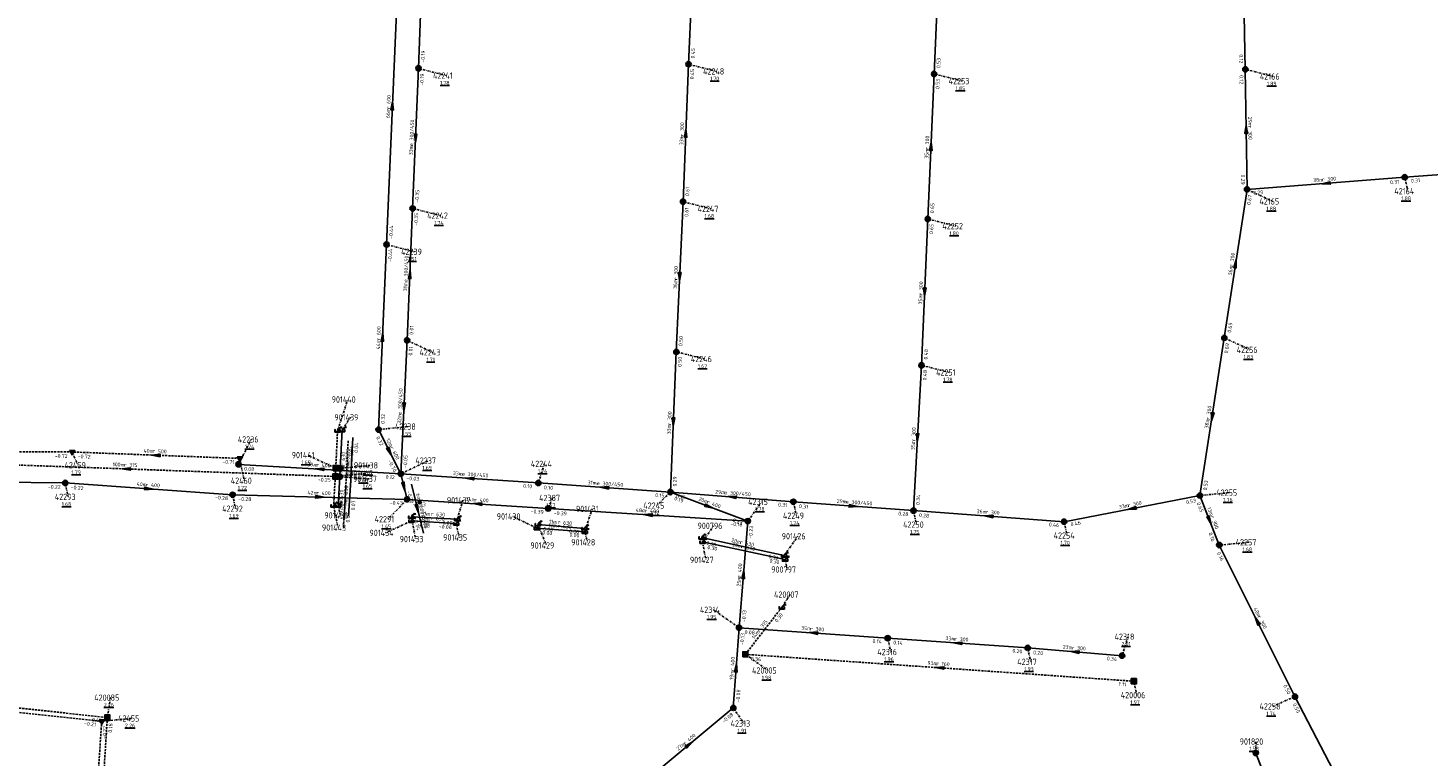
# Model space of a CAD drawing. Extents: x 188323 to 208361, y 565368 to 574910.
# Tile 120 of 256: x 202891 to 203224, y 568128 to 568301. Entities that reach past the tile are written whole.
import ezdxf

# ---------------------------------------------------------------- set-up
doc = ezdxf.new("R2010")
doc.units = 0
doc.linetypes.add('DASHDOT', pattern=[1, 0.5, -0.25, 0, -0.25])
doc.linetypes.add('DASHED', pattern=[0.75, 0.5, -0.25])
doc.layers.get('0').update_dxf_attribs({"linetype": 'CONTINUOUS'})
for name, color, linetype in [('RIO-AFM', 7, 'CONTINUOUS'), ('RIO-BOK', 7, 'CONTINUOUS'), ('RIO-DET', 7, 'CONTINUOUS'), ('RIO-KNP', 7, 'CONTINUOUS'), ('RIO-KNR', 7, 'CONTINUOUS'), ('RIO-LAG', 7, 'CONTINUOUS'), ('RIO-LAG_0B', 7, 'CONTINUOUS'), ('RIO-LAG_1B', 7, 'DASHED'), ('RIO-LAG_2B', 7, 'DASHED'), ('RIO-LEN', 7, 'CONTINUOUS'), ('RIO-MVD', 1, 'CONTINUOUS'), ('RIO-VRB', 6, 'DASHDOT'), ('RIO-VRH', 7, 'CONTINUOUS')]:
    doc.layers.add(name, color=color, linetype=linetype)
doc.styles.add('RIO-TXT', font='isocp.shx')

# ---------------------------------------------------------------- blocks, each defined once
blk = doc.blocks.new('L_VHR')
blk.add_lwpolyline([(-0.5, 0), (0.5, 0), (-0.5, 0.15), (-0.5, -0.15), (0.5, 0)])
blk = doc.blocks.new('K_IPR')
blk.add_lwpolyline([(-0.5, -0.5), (0.5, -0.5), (0.5, 0.5), (-0.5, 0.5)], close=True)
blk.add_solid([(-0.5, 0.5), (0.5, 0.5), (-0.5, -0.5), (0.5, -0.5)])
at = {"style": 'RIO-TXT', "flags": 1}
blk.add_attdef('KNOOPNAAM', (2, 2), '', height=1, dxfattribs=at)
blk = doc.blocks.new('K_UTB')
blk.add_lwpolyline([(0.5, 0.15), (0.5, -0.3), (-0.5, -0.3), (-0.5, 0.15), (-0.45, 0.15), (-0.45, -0.25), (0, -0.25), (0.45, -0.25), (0.45, 0.15)], close=True)
blk.add_lwpolyline([(0.85, 0.6), (0.55, 0.65), (0.614828, 0.459583), (0.850842, 0.598937)])
blk.add_arc((0.85, -0.25), 0.85, 90, 180)
at = {"style": 'RIO-TXT', "flags": 1}
blk.add_attdef('KNOOPNAAM', (2, 2), '', height=1, dxfattribs=at)
blk = doc.blocks.new('K_IPG')
blk.add_circle((0, 0), 0.5)
for points in [[(0, 0), (-0.5, 0), (-0.433013, 0.25)], [(0, 0), (-0.433013, -0.25), (-0.5, 0)], [(0, 0), (-0.433013, 0.25), (-0.25, 0.433013)], [(0, 0), (-0.25, -0.433013), (-0.433013, -0.25)], [(0, 0), (-0.25, 0.433013), (0, 0.5)], [(0, 0), (0, -0.5), (-0.25, -0.433013)], [(0, 0), (0, 0.5), (0.25, 0.433013)], [(0, 0), (0.25, 0.433013), (0.433013, 0.25)], [(0, 0), (0.433013, 0.25), (0.5, 0)], [(0, 0), (0.5, 0), (0.433013, -0.25)], [(0, 0), (0.433013, -0.25), (0.25, -0.433013)], [(0, 0), (0.25, -0.433013), (0, -0.5)]]:
    blk.add_solid(points)
at = {"style": 'RIO-TXT', "flags": 1}
blk.add_attdef('KNOOPNAAM', (2, 2), '', height=1, dxfattribs=at)
blk = doc.blocks.new('K_IPD')
blk.add_lwpolyline([(-0.496027, 0.307994), (0.503973, 0.307994), (0.003973, -0.558031)], close=True)
blk.add_solid([(-0.496027, 0.307994), (0.503973, 0.307994), (0.003973, -0.558031)])
at = {"style": 'RIO-TXT', "flags": 1}
blk.add_attdef('KNOOPNAAM', (2, 2), '', height=1, dxfattribs=at)
blk = doc.blocks.new('L_VKT')
blk.add_line((0.3, 0.95), (-0.3, -0.05))
blk.add_lwpolyline([(0.3, 0.15), (0.3, 0.75), (-0.3, 0.75), (-0.3, 0.15)], close=True)
blk = doc.blocks.new('731_04______42237_____42291_')
at = {"layer": 'RIO-LAG_0B'}
blk.add_line((0, 0), (2.868, -11.633), dxfattribs=at)
at = {"layer": 'RIO-AFM', "xscale": 0.9, "yscale": 0.9, "zscale": 0.9, "rotation": 283.8227}
blk.add_blockref('L_VKT', (1.5964, -4.3859), dxfattribs=at)
at = {"layer": 'RIO-VRH', "xscale": 2, "yscale": 2, "zscale": 2, "rotation": 283.8227}
blk.add_blockref('L_VHR', (1.434, -5.8165), dxfattribs=at)
at = {"layer": 'RIO-AFM', "style": 'RIO-TXT'}
blk.add_text('600/6000', height=0.9, rotation=283.8227, dxfattribs=at).set_placement((1.7903, -5.1724))
at = {"layer": 'RIO-BOK', "style": 'RIO-TXT'}
for s, p in [('-0.70', (-1.0242, -1.6942)), ('-0.74', (0.5274, -7.9868))]:
    blk.add_text(s, height=0.9, rotation=283.8227, dxfattribs=at).set_placement(p)
at = {"layer": 'RIO-LEN', "style": 'RIO-TXT'}
blk.add_text('6m', height=0.9, rotation=283.8227, dxfattribs=at).set_placement((1.0793, -2.2887))
blk = doc.blocks.new('1383_90______901436____901437_')
at = {"layer": 'RIO-LAG'}
blk.add_line((0, 0), (0.57, 9.804), dxfattribs=at)
at = {"layer": 'RIO-AFM', "style": 'RIO-TXT'}
blk.add_text('r 630', height=0.9, rotation=86.659, dxfattribs=at).set_placement((-0.2765, 3.8527))
at = {"layer": 'RIO-BOK', "style": 'RIO-TXT'}
blk.add_text('0.07', height=0.9, rotation=86.659, dxfattribs=at).set_placement((1.479, 1.316))
at = {"layer": 'RIO-LEN', "style": 'RIO-TXT'}
blk.add_text('7m', height=0.9, rotation=86.659, dxfattribs=at).set_placement((-0.3707, 2.2354))
blk = doc.blocks.new('1384_90______901437____901438_')
at = {"layer": 'RIO-LAG'}
blk.add_line((0, 0), (0.441, 9.811), dxfattribs=at)
at = {"layer": 'RIO-AFM', "style": 'RIO-TXT'}
blk.add_text('r 630', height=0.9, rotation=87.4146, dxfattribs=at).set_placement((-0.3273, 3.8487))
at = {"layer": 'RIO-LEN', "style": 'RIO-TXT'}
blk.add_text('2m', height=0.9, rotation=87.4146, dxfattribs=at).set_placement((-0.4001, 2.2303))
blk = doc.blocks.new('1385_90______901438____901439_')
at = {"layer": 'RIO-LAG'}
blk.add_line((0, 0), (0.497, 9.808), dxfattribs=at)
at = {"layer": 'RIO-AFM', "style": 'RIO-TXT'}
blk.add_text('r 630', height=0.9, rotation=87.0879, dxfattribs=at).set_placement((-0.3054, 3.8505))
at = {"layer": 'RIO-BOK', "style": 'RIO-TXT'}
blk.add_text('0.04', height=0.9, rotation=87.0879, dxfattribs=at).set_placement((1.7153, 6.1808))
at = {"layer": 'RIO-LEN', "style": 'RIO-TXT'}
blk.add_text('9m', height=0.9, rotation=87.0879, dxfattribs=at).set_placement((-0.3874, 2.2326))
blk = doc.blocks.new('1386_90______901440____901441_')
at = {"layer": 'RIO-LAG_1B'}
blk.add_line((0, 0), (-0.477, -9.81), dxfattribs=at)
at = {"layer": 'RIO-AFM', "style": 'RIO-TXT'}
blk.add_text('r 630', height=0.9, rotation=447.1923, dxfattribs=at).set_placement((-0.7918, -5.9598))
at = {"layer": 'RIO-BOK', "style": 'RIO-TXT'}
blk.add_text('0.04', height=0.9, rotation=447.1923, dxfattribs=at).set_placement((1.2231, -3.624))
at = {"layer": 'RIO-LEN', "style": 'RIO-TXT'}
blk.add_text('9m', height=0.9, rotation=447.1923, dxfattribs=at).set_placement((-0.8699, -7.5779))
blk = doc.blocks.new('1387_90______901441____901442_')
at = {"layer": 'RIO-LAG_1B'}
blk.add_line((0, 0), (-0.5, -9.809), dxfattribs=at)
at = {"layer": 'RIO-AFM', "style": 'RIO-TXT'}
blk.add_text('r 630', height=0.9, rotation=447.0555, dxfattribs=at).set_placement((-0.8056, -5.958))
at = {"layer": 'RIO-LEN', "style": 'RIO-TXT'}
blk.add_text('2m', height=0.9, rotation=447.0555, dxfattribs=at).set_placement((-0.8875, -7.576))
blk = doc.blocks.new('1388_90______901442____901443_')
at = {"layer": 'RIO-LAG_1B'}
blk.add_line((0, 0), (-0.58, -9.804), dxfattribs=at)
at = {"layer": 'RIO-AFM', "style": 'RIO-TXT'}
blk.add_text('r 630', height=0.9, rotation=446.5907, dxfattribs=at).set_placement((-0.8543, -5.9507))
at = {"layer": 'RIO-BOK', "style": 'RIO-TXT'}
blk.add_text('0.07', height=0.9, rotation=446.5907, dxfattribs=at).set_placement((0.8997, -8.4888))
at = {"layer": 'RIO-LEN', "style": 'RIO-TXT'}
blk.add_text('7m', height=0.9, rotation=446.5907, dxfattribs=at).set_placement((-0.9494, -7.5679))

msp = doc.modelspace()

# ---------------------------------------------------------------- linework, layer by layer
at = {"layer": 'RIO-LAG'}
for p, q in [((202965.296, 568196.16), (202965.744, 568205.248)), ((202965.2, 568194.176), (202965.296, 568196.16)), ((202964.8, 568187.328), (202965.2, 568194.176)), ((202993.088, 568184.064), (202982.176, 568184.64)), ((202982.192, 568183.68), (202992.88, 568183.04)), ((203023.344, 568181.888), (203012.256, 568182.848)), ((203012.032, 568181.952), (203023.44, 568181.056)), ((203070.832, 568175.424), (203051.2, 568179.712)), ((203051.456, 568178.688), (203071.072, 568174.464)), ((203186.976, 568118.272), (203182.976, 568128.448))]:
    msp.add_line(p, q, dxfattribs=at)
at = {"layer": 'RIO-LAG_0B'}
for p, q in [((202985.408, 568329.92), (202983.904, 568291.328)), ((203049.696, 568327.296), (203048.096, 568292.288)), ((203108, 568324.8), (203106.496, 568289.984)), ((203180.496, 568291.072), (203179.904, 568321.92)), ((202976.304, 568249.408), (202979.104, 568315.392)), ((203046.8, 568259.584), (203048.096, 568292.288)), ((202983.904, 568291.328), (202982.496, 568257.984)), ((203104.992, 568255.488), (203106.496, 568289.984)), ((203180.896, 568262.528), (203180.496, 568291.072)), ((203256.4, 568268.224), (203218.4, 568265.408)), ((203180.896, 568262.528), (203175.504, 568227.2)), ((203218.4, 568265.408), (203180.896, 568262.528)), ((203045.2, 568223.872), (203046.8, 568259.584)), ((202982.496, 568257.984), (202981.2, 568226.624)), ((203103.504, 568220.672), (203104.992, 568255.488)), ((202974.4, 568205.376), (202976.304, 568249.408)), ((202979.696, 568194.88), (202981.2, 568226.624)), ((203169.696, 568189.696), (203175.504, 568227.2)), ((203043.808, 568190.528), (203045.2, 568223.872)), ((203101.6, 568186.112), (203103.504, 568220.672)), ((202979.696, 568194.88), (202974.4, 568205.376)), ((202941.104, 568197.12), (202979.696, 568194.88)), ((202899.904, 568192.704), (202866.384, 568193.024)), ((202939.696, 568189.888), (202899.904, 568192.704)), ((202979.696, 568194.88), (203012.4, 568192.704)), ((202979.696, 568194.88), (202981.2, 568188.8)), ((203012.4, 568192.704), (203043.808, 568190.528)), ((202981.2, 568188.8), (202939.696, 568189.888)), ((203043.808, 568190.528), (203073.04, 568188.224)), ((203043.808, 568190.528), (203062.208, 568183.616)), ((203137.408, 568183.488), (203169.696, 568189.696)), ((203169.696, 568189.696), (203174.304, 568177.92)), ((202981.2, 568188.8), (203014.736, 568186.624)), ((203014.736, 568186.624), (203062.208, 568183.616)), ((203073.04, 568188.224), (203101.6, 568186.112)), ((203101.6, 568186.112), (203137.408, 568183.488)), ((203060.128, 568158.272), (203062.208, 568183.616)), ((203174.304, 568177.92), (203192.304, 568141.888)), ((203058.752, 568139.2), (203060.128, 568158.272)), ((203060.128, 568158.272), (203095.472, 568155.776)), ((203095.472, 568155.776), (203128.752, 568153.472)), ((203128.752, 568153.472), (203151.2, 568151.616)), ((203037.792, 568121.792), (203058.752, 568139.2)), ((203192.304, 568141.888), (203210.4, 568107.072))]:
    msp.add_line(p, q, dxfattribs=at)
at = {"layer": 'RIO-LAG_1B'}
for p, q in [((202964.656, 568205.184), (202964.224, 568196.224)), ((202864.672, 568197.824), (202964.128, 568194.24)), ((202964.224, 568196.224), (202964.128, 568194.24)), ((202964.128, 568194.24), (202963.712, 568187.328)), ((203070.272, 568163.072), (203061.616, 568151.936)), ((203061.616, 568151.936), (203153.984, 568145.536)), ((202862.112, 568142.08), (202909.92, 568136.896)), ((202909.92, 568136.896), (202903.456, 568035.392))]:
    msp.add_line(p, q, dxfattribs=at)
at = {"layer": 'RIO-LAG_2B'}
for p, q in [((202901.536, 568200.064), (202865.744, 568200.064)), ((202941.408, 568198.528), (202901.536, 568200.064)), ((202864.416, 568140.736), (202908.576, 568136)), ((202908.576, 568136), (202905.376, 568088.064))]:
    msp.add_line(p, q, dxfattribs=at)
at = {"layer": 'RIO-VRB'}
for p, q in [((203048.1, 568292.3), (203054.7482, 568290.58)), ((202983.9, 568291.3), (202990.5482, 568289.58)), ((203106.5, 568290), (203113.1482, 568288.28)), ((203180.5, 568291.1), (203187.1482, 568289.38)), ((203180.9, 568262.5), (203187.0269, 568259.6622)), ((203218.4, 568265.4), (203219.1071, 568262.0868)), ((203046.8, 568259.6), (203053.4482, 568257.88)), ((202982.5, 568258), (202989.1482, 568256.28)), ((203105, 568255.5), (203111.6482, 568253.78)), ((202976.3, 568249.4), (202982.9482, 568247.68)), ((202981.2, 568226.6), (202987.3269, 568223.7622)), ((203175.5, 568227.2), (203181.6269, 568224.3622)), ((203045.2, 568223.9), (203051.8482, 568222.18)), ((203103.5, 568220.7), (203110.1482, 568218.98)), ((202964.66, 568205.2), (202967.079, 568212.5486)), ((202965.75, 568205.25), (202967.7264, 568208.3058)), ((202974.4, 568205.4), (202981.475, 568206.1)), ((202941.1, 568197.1), (202944.1369, 568203.0614)), ((202901.53, 568200.05), (202902.9233, 568196.9206)), ((202964.22, 568196.2), (202957.571, 568199.3179)), ((202941.4, 568198.52), (202942.4541, 568193.2371)), ((202965.29, 568196.18), (202972.365, 568196.88)), ((202979.7, 568194.9), (202986.3482, 568198.02)), ((203012.4, 568192.7), (203013.7933, 568197.2294)), ((202899.9, 568192.7), (202900.6071, 568189.3868)), ((202964.12, 568194.25), (202971.195, 568194.95)), ((202965.2, 568194.18), (202972.1675, 568193.6513)), ((202939.7, 568189.9), (202940.4071, 568186.5868)), ((203014.73, 568186.63), (203015.7673, 568189.1271)), ((203043.8, 568190.5), (203040.5394, 568187.311)), ((203169.7, 568189.7), (203176.775, 568190.4)), ((202963.71, 568187.35), (202964.7641, 568182.0671)), ((202964.8, 568187.31), (202965.3335, 568184.9816)), ((202981.2, 568188.8), (202976.6545, 568184.0784)), ((202993.08, 568184.04), (202994.4733, 568188.5694)), ((203023.44, 568181.05), (203025.1752, 568186.5192)), ((203062.2, 568183.61), (203065.4618, 568188.198)), ((203073.04, 568188.22), (203073.7471, 568184.9068)), ((203101.6, 568186.1), (203102.3071, 568182.7868)), ((202982.19, 568183.66), (202976.0642, 568180.8202)), ((202982.18, 568184.63), (202983.2341, 568179.3471)), ((202992.88, 568183.05), (202993.5871, 568179.7368)), ((203012.04, 568181.95), (203006.3308, 568184.7262)), ((203012.25, 568182.83), (203014.3271, 568177.8211)), ((203051.45, 568178.68), (203054.0691, 568182.5019)), ((203137.4, 568183.5), (203138.1071, 568180.1868)), ((203023.34, 568181.89), (203024.0471, 568178.5768)), ((203051.2, 568179.68), (203052.2541, 568174.3971)), ((203070.83, 568175.43), (203074.0918, 568180.018)), ((203174.3, 568177.9), (203181.375, 568178.6)), ((203071.07, 568174.44), (203071.6035, 568172.1116)), ((203070.28, 568163.09), (203072.2564, 568166.1458)), ((203060.13, 568158.29), (203054.0019, 568162.5259)), ((203095.47, 568155.8), (203096.1771, 568152.4868)), ((203151.2, 568151.6), (203152.5933, 568156.1294)), ((203128.75, 568153.46), (203129.4571, 568150.1468)), ((203061.61, 568151.94), (203067.0294, 568148.0919)), ((203153.99, 568145.54), (203154.6971, 568142.2268)), ((202909.92, 568136.92), (202910.6271, 568141.6332)), ((203058.76, 568139.18), (203061.297, 568135.4847)), ((203192.3, 568141.9), (203187.04, 568139.5606)), ((202908.57, 568136), (202915.645, 568136.7)), ((203182.97, 568128.42), (203182.9697, 568131.195))]:
    msp.add_line(p, q, dxfattribs=at)

# ---------------------------------------------------------------- block references
at = {"layer": 'RIO-DET'}
for name, p in [('1386_90______901440____901441_', (202967.168, 568202.688)), ('1385_90______901438____901439_', (202967.792, 568193.664)), ('1384_90______901437____901438_', (202967.696, 568191.68)), ('1387_90______901441____901442_', (202966.72, 568193.728)), ('1383_90______901436____901437_', (202967.296, 568184.832)), ('731_04______42237_____42291_', (202982.208, 568192.384)), ('1388_90______901442____901443_', (202966.624, 568191.744))]:
    msp.add_blockref(name, p, dxfattribs=at)
at = {"layer": 'RIO-KNP', "xscale": 1.25, "yscale": 1.25, "zscale": 1.25}
for name, p in [('K_IPG', (203048.096, 568292.288)), ('K_IPG', (202983.904, 568291.328)), ('K_IPG', (203106.496, 568289.984)), ('K_IPG', (203180.496, 568291.072)), ('K_IPG', (203218.4, 568265.408)), ('K_IPG', (203180.896, 568262.528)), ('K_IPG', (203046.8, 568259.584)), ('K_IPG', (202982.496, 568257.984)), ('K_IPG', (203104.992, 568255.488)), ('K_IPG', (202976.304, 568249.408)), ('K_IPG', (202981.2, 568226.624)), ('K_IPG', (203175.504, 568227.2)), ('K_IPG', (203045.2, 568223.872)), ('K_IPG', (203103.504, 568220.672)), ('K_UTB', (202964.656, 568205.184)), ('K_UTB', (202965.744, 568205.248)), ('K_IPG', (202974.4, 568205.376)), ('K_IPD', (202901.536, 568200.064)), ('K_IPG', (202941.104, 568197.12)), ('K_IPD', (202941.408, 568198.528)), ('K_IPR', (202964.224, 568196.224)), ('K_IPG', (202965.296, 568196.16)), ('K_IPG', (202899.904, 568192.704)), ('K_IPR', (202964.128, 568194.24)), ('K_IPG', (202965.2, 568194.176)), ('K_IPG', (202979.696, 568194.88)), ('K_IPG', (203012.4, 568192.704)), ('K_IPG', (202939.696, 568189.888)), ('K_IPG', (202981.2, 568188.8)), ('K_IPG', (203043.808, 568190.528)), ('K_IPG', (203169.696, 568189.696)), ('K_UTB', (202963.712, 568187.328)), ('K_UTB', (202964.8, 568187.328)), ('K_IPG', (203014.736, 568186.624)), ('K_IPG', (203073.04, 568188.224)), ('K_IPG', (203101.6, 568186.112)), ('K_UTB', (202982.176, 568184.64)), ('K_UTB', (202982.192, 568183.68)), ('K_UTB', (202992.88, 568183.04)), ('K_UTB', (202993.088, 568184.064)), ('K_UTB', (203012.032, 568181.952)), ('K_UTB', (203012.256, 568182.848)), ('K_UTB', (203023.344, 568181.888)), ('K_IPG', (203062.208, 568183.616)), ('K_IPG', (203137.408, 568183.488)), ('K_UTB', (203023.44, 568181.056)), ('K_UTB', (203051.2, 568179.712)), ('K_UTB', (203051.456, 568178.688)), ('K_UTB', (203070.832, 568175.424)), ('K_IPG', (203174.304, 568177.92)), ('K_UTB', (203071.072, 568174.464)), ('K_UTB', (203070.272, 568163.072)), ('K_IPG', (203060.128, 568158.272)), ('K_IPG', (203095.472, 568155.776)), ('K_IPR', (203061.616, 568151.936)), ('K_IPG', (203128.752, 568153.472)), ('K_IPG', (203151.2, 568151.616)), ('K_IPR', (203153.984, 568145.536)), ('K_IPG', (203192.304, 568141.888)), ('K_IPG', (203058.752, 568139.2)), ('K_IPD', (202908.576, 568136)), ('K_IPR', (202909.92, 568136.896)), ('K_IPG', (203182.976, 568128.448))]:
    msp.add_blockref(name, p, dxfattribs=at)
at = {"layer": 'RIO-VRH', "xscale": 2, "yscale": 2, "zscale": 2}
for p, rotation in [((202977.7, 568282.4), 87.5619), ((202983.2, 568274.65), 267.5837), ((203047.45, 568275.95), 87.7145), ((203180.7, 568276.8), 90.8103), ((203105.75, 568272.75), 87.5016), ((203199.65, 568263.95), 184.4216), ((203178.2, 568244.85), 441.2944), ((202981.85, 568242.3), 447.6204), ((203046, 568241.75), 267.425), ((203104.25, 568238.1), 267.523), ((202975.35, 568227.4), 87.5186), ((202980.45, 568210.75), 267.282), ((203172.6, 568208.45), 261.1997), ((203044.5, 568207.2), 267.5909), ((203102.55, 568203.4), 266.8481), ((202921.465, 568199.285), 177.8026), ((202977.05, 568200.15), 296.7893), ((202914.4, 568196.035), 537.9441), ((202960.4, 568196), 536.7383), ((202980.45, 568191.85), 283.8227), ((202996.05, 568193.8), 536.1514), ((202919.8, 568191.3), 355.9762), ((202960.45, 568189.35), 358.4818), ((203028.1, 568191.6), 535.9926), ((203058.42, 568189.36), 535.5418), ((202997.965, 568187.715), 536.2975), ((203053, 568187.055), 339.4733), ((203087.32, 568187.16), 355.7552), ((203153.55, 568186.6), 190.8647), ((203038.465, 568185.12), 536.3602), ((203119.5, 568184.8), 535.8466), ((203172, 568183.8), 291.3043), ((203061.165, 568170.95), 85.3177), ((203183.3, 568159.9), 476.5714), ((203077.8, 568157.045), 535.9701), ((203112.11, 568154.63), 535.9784), ((203139.975, 568152.53), 535.2643), ((203059.445, 568148.735), 85.8908), ((203107.8, 568148.74), 536.0374), ((203048.28, 568130.49), 39.6615)]:
    msp.add_blockref('L_VHR', p, dxfattribs=dict(at, rotation=rotation))

# ---------------------------------------------------------------- texts
at = {"layer": 'RIO-AFM', "style": 'RIO-TXT'}
for s, rotation, p in [('r 600', 87.5619, (202977.1661, 568281.6118)), ('e 300/450', 447.5837, (202982.6117, 568272.7826)), ('r 300', 87.7145, (203046.9182, 568275.1602)), ('r 300', 270.8103, (203181.1972, 568277.6177)), ('r 300', 87.5016, (203105.2153, 568271.9623)), ('r 300', 364.4216, (203198.8023, 568264.3974)), ('e 300/450', 447.6204, (202981.2635, 568240.432)), ('r 300', 441.2944, (203177.5725, 568244.126)), ('r 300', 87.425, (203045.4642, 568240.9629)), ('r 300', 87.523, (203103.7156, 568237.3122)), ('r 600', 87.5186, (202974.8155, 568226.6124)), ('e 300/450', 87.2821, (202979.8612, 568208.8856)), ('r 300', 87.591, (203043.9665, 568206.4116)), ('r 300', 81.1997, (203171.982, 568207.7256)), ('r 300', 86.8481, (203102.0063, 568202.6186)), ('r 500', 357.8026, (202920.6748, 568199.8278)), ('r 600', 296.7893, (202977.1339, 568201.1004)), ('r 315', 357.9441, (202913.8791, 568196.5852)), ('r 400', 356.7383, (202959.6199, 568196.557)), ('r 400', 355.9762, (202919.0275, 568191.8677)), ('e 300/450', 356.1514, (202994.1977, 568194.435)), ('e 300/450', 355.9926, (203026.2495, 568192.2397)), ('r 400', 358.4818, (202959.6533, 568189.8839)), ('r 400', 356.2975, (202997.1893, 568188.2764)), ('e 300/450', 355.5418, (203056.5746, 568190.0135)), ('r 630', 356.902, (202986.8477, 568184.881)), ('r 400', 356.3602, (203037.6886, 568185.685)), ('r 400', 339.4733, (203052.4182, 568187.8129)), ('e 300/450', 355.7552, (203085.4723, 568187.8064)), ('r 300', 355.8466, (203118.7287, 568185.3682)), ('r 300', 10.8647, (203152.66, 568186.9383)), ('r 630', 356.7344, (202986.7545, 568183.9032)), ('r 630', 355.4865, (203016.9716, 568182.0653)), ('r 630', 355.1556, (203017.0298, 568182.9297)), ('r 300', 291.3043, (203172.1747, 568184.7382)), ('r 630', 347.7849, (203060.3298, 568178.2209)), ('r 630', 347.8068, (203060.5744, 568177.2257)), ('r 400', 85.3177, (203060.6006, 568170.1833)), ('r 315', 412.1269, (203065.0498, 568157.1847)), ('r 300', 296.5714, (203183.3958, 568160.8539)), ('r 300', 355.9701, (203077.0274, 568157.6114)), ('r 300', 355.9784, (203111.3374, 568155.1956)), ('r 300', 355.2643, (203139.2089, 568153.1018)), ('r 400', 85.8908, (203058.8884, 568147.9629)), ('r 160', 356.0373, (203107.028, 568149.3236)), ('r 400', 39.6615, (203047.3372, 568130.3578))]:
    msp.add_text(s, height=0.9, rotation=rotation, dxfattribs=at).set_placement(p)
at = {"layer": 'RIO-BOK', "style": 'RIO-TXT'}
for s, rotation, p in [('0.45', 447.3738, (203049.5616, 568293.6353)), ('-0.19', 447.7657, (202985.3524, 568292.6453)), ('0.53', 447.523, (203107.9581, 568291.3391)), ('0.12', 271.125, (203179.0482, 568294.6326)), ('-0.19', 447.5837, (202985.108, 568287.1458)), ('0.45', 87.7145, (203049.3574, 568288.6861)), ('0.12', 270.8103, (203179.1206, 568289.6799)), ('0.53', 87.5016, (203107.744, 568286.3817)), ('0.29', 270.8103, (203179.4662, 568266.0404)), ('0.61', 87.7145, (203048.2545, 568260.9431)), ('0.29', 364.4216, (203182.4044, 568261.213)), ('0.31', 364.4216, (203214.9566, 568263.7512)), ('0.31', 364.2137, (203219.8997, 568264.1076)), ('-0.35', 447.5837, (202983.9567, 568259.3407)), ('0.65', 87.5016, (203106.4595, 568256.8376)), ('0.67', 441.2944, (203181.7254, 568258.7723)), ('-0.35', 447.6204, (202983.7119, 568253.8461)), ('0.61', 87.425, (203048.0392, 568255.9798)), ('-0.44', 87.5619, (202977.7581, 568250.7392)), ('0.65', 87.523, (203106.2454, 568251.8825)), ('-0.44', 87.5186, (202977.5218, 568245.2432)), ('0.01', 447.6204, (202982.6559, 568227.9416)), ('0.69', 441.2944, (203177.0948, 568228.373)), ('0.50', 87.425, (203046.6613, 568225.2357)), ('0.69', 81.1997, (203176.3392, 568223.4668)), ('0.01', 87.2821, (202982.4301, 568222.9771)), ('0.50', 87.591, (203046.4497, 568220.2839)), ('0.48', 87.523, (203104.959, 568222.0382)), ('0.48', 86.8481, (203104.7027, 568217.0682)), ('0.32', 87.5186, (202975.8591, 568206.7381)), ('0.32', 296.7893, (202973.7821, 568203.5191)), ('-0.72', 360, (202897.4307, 568198.6701)), ('-0.72', 357.8026, (202902.876, 568198.5982)), ('-0.71', 357.8026, (202937.2505, 568197.3009)), ('0.08', 356.7383, (202942.4188, 568195.6235)), ('-0.70', 296.7893, (202976.607, 568197.9316)), ('-0.05', 87.2821, (202981.1646, 568196.232)), ('-0.25', 357.9441, (202959.9752, 568193.0584)), ('0.12', 356.7383, (202976.0674, 568193.727)), ('-0.03', 356.1514, (202981.0036, 568193.41)), ('0.10', 356.1514, (203008.755, 568191.5606)), ('0.29', 87.591, (203045.2574, 568191.8399)), ('0.53', 81.1997, (203171.2975, 568190.8693)), ('-0.22', 359.4189, (202895.7861, 568191.3603)), ('-0.22', 355.9762, (202901.199, 568191.206)), ('-0.28', 355.9762, (202935.5137, 568188.8138)), ('-0.28', 358.4818, (202941.0631, 568188.4643)), ('0.10', 355.9926, (203013.6995, 568191.2064)), ('0.15', 355.9926, (203040.1518, 568189.3699)), ('0.19', 339.4733, (203044.6211, 568188.6986)), ('0.15', 355.5418, (203045.0877, 568188.9962)), ('0.34', 86.8481, (203103.0746, 568187.4209)), ('-0.43', 358.4818, (202977.0651, 568187.5328)), ('-0.53', 356.2975, (202982.5074, 568187.3133)), ('-0.39', 356.2975, (203010.5499, 568185.5163)), ('-0.39', 356.3602, (203016.039, 568185.1448)), ('0.31', 355.5418, (203069.3831, 568187.1173)), ('0.31', 355.7552, (203074.3333, 568186.721)), ('0.28', 355.7552, (203097.9474, 568184.9832)), ('0.53', 10.8647, (203166.4669, 568187.6538)), ('0.65', 291.3043, (203168.9052, 568187.8868)), ('-0.08', 356.902, (202983.503, 568183.1572)), ('-0.08', 356.7344, (202983.5087, 568182.1834)), ('-0.08', 356.7344, (202988.7074, 568181.89)), ('-0.08', 356.902, (202988.9103, 568182.868)), ('-0.23', 339.4733, (203057.8728, 568183.7459)), ('-0.18', 356.3602, (203058.0208, 568182.5007)), ('0.28', 355.8466, (203102.8956, 568184.6031)), ('0.46', 355.8466, (203133.7498, 568182.382)), ('0.46', 10.8647, (203139.0386, 568182.389)), ('0.00', 355.4865, (203013.3262, 568180.445)), ('0.00', 355.1556, (203013.5275, 568181.3176)), ('0.00', 355.1556, (203019.6748, 568180.8005)), ('0.00', 355.4865, (203019.7814, 568179.9395)), ('-0.23', 85.3177, (203063.2612, 568179.4089)), ('0.16', 291.3043, (203171.7079, 568180.7107)), ('0.30', 347.7849, (203052.2729, 568178.0162)), ('0.30', 347.8068, (203052.5235, 568177.0166)), ('0.16', 296.5714, (203173.675, 568176.0215)), ('0.30', 347.7849, (203067.0564, 568174.8253)), ('0.30', 347.8068, (203067.2966, 568173.8339)), ('-0.13', 85.3177, (203061.6394, 568159.571)), ('0.30', 412.1269, (203069.195, 568159.4248)), ('-0.13', 85.8908, (203061.2332, 568154.1001)), ('0.08', 355.9701, (203061.4289, 568156.7959)), ('0.14', 355.9701, (203091.8219, 568154.6738)), ('0.14', 355.9784, (203096.7691, 568154.3061)), ('0.20', 355.9784, (203125.1024, 568152.332)), ('0.20', 355.2643, (203130.0304, 568151.95)), ('0.36', 356.0373, (203062.9106, 568150.4474)), ('0.34', 355.2643, (203147.5373, 568150.5107)), ('-0.08', 85.8908, (203060.2565, 568140.4761)), ('1.11', 356.0373, (203150.3459, 568144.4457)), ('0.50', 296.5714, (203189.4767, 568144.4681)), ('0.50', 297.4859, (203191.7051, 568140.0118)), ('-0.21', 353.9112, (202904.3475, 568135.0682)), ('0.18', 353.8762, (202906.2342, 568135.9358)), ('-0.08', 39.6615, (203056.497, 568135.4849)), ('-0.22', 446.1709, (202909.6659, 568131.8176)), ('0.18', 446.3458, (202911.0287, 568133.2819))]:
    msp.add_text(s, height=0.9, rotation=rotation, dxfattribs=at).set_placement(p)
at = {"layer": 'RIO-KNR', "style": 'RIO-TXT'}
for s, p in [('42241', (202987.3607, 568288.83)), ('42248', (203051.5607, 568289.83)), ('42253', (203109.9607, 568287.53)), ('42166', (203183.9607, 568288.63)), ('42164', (203215.9196, 568261.3368)), ('42165', (203183.8394, 568258.9122)), ('42242', (202985.9607, 568255.53)), ('42247', (203050.2607, 568257.13)), ('42252', (203108.4607, 568253.03)), ('42239', (202979.7607, 568246.93)), ('42243', (202984.1394, 568223.0122)), ('42246', (203048.6607, 568221.43)), ('42256', (203178.4394, 568223.6122)), ('42251', (203106.9607, 568218.23)), ('901440', (202963.254, 568211.7986)), ('901439', (202963.9014, 568207.5558)), ('42238', (202978.2875, 568205.35)), ('42236', (202940.9494, 568202.3114)), ('901441', (202953.746, 568198.5679)), ('42459', (202899.7358, 568196.1706)), ('901442', (202967.37, 568194.2)), ('901438', (202968.54, 568196.13)), ('42237', (202983.1607, 568197.27)), ('42244', (203010.6058, 568196.4794)), ('42460', (202939.2666, 568192.4871)), ('901437', (202968.3425, 568192.9013)), ('42293', (202897.4196, 568188.6368)), ('901432', (202990.6483, 568187.8194)), ('42387', (203012.5798, 568188.3771)), ('42255', (203173.5875, 568189.65)), ('42292', (202937.2196, 568185.8368)), ('901436', (202961.5085, 568184.2316)), ('901431', (203021.3502, 568185.7692)), ('42245', (203037.3519, 568186.561)), ('42315', (203062.2743, 568187.448)), ('901443', (202960.9391, 568181.3171)), ('42291', (202973.467, 568183.3284)), ('901430', (203002.5058, 568183.9762)), ('900796', (203050.2441, 568181.7519)), ('42249', (203070.5596, 568184.1568)), ('42250', (203099.1196, 568182.0368)), ('901434', (202972.2392, 568180.0702)), ('901433', (202979.4091, 568178.5971)), ('901435', (202989.7621, 568178.9868)), ('901428', (203020.2221, 568177.8268)), ('901426', (203070.2668, 568179.268)), ('42254', (203134.9196, 568179.4368)), ('42257', (203178.1875, 568177.85)), ('901429', (203010.5021, 568177.0711)), ('901427', (203048.4291, 568173.6471)), ('900797', (203067.7785, 568171.3616)), ('420007', (203068.4314, 568165.3958)), ('42314', (203050.8144, 568161.7759)), ('42318', (203149.4058, 568155.3794)), ('42316', (203092.9896, 568151.7368)), ('42317', (203126.2696, 568149.3968)), ('420005', (203063.2044, 568147.3419)), ('420006', (203150.8721, 568141.4768)), ('420085', (202906.8021, 568140.8832)), ('42258', (203183.8525, 568138.8106)), ('42455', (202912.4575, 568135.95)), ('42313', (203058.1095, 568134.7347)), ('901820', (203179.1447, 568130.445))]:
    msp.add_text(s, height=1.5, dxfattribs=at).set_placement(p)
at = {"layer": 'RIO-LEN', "style": 'RIO-TXT'}
for s, rotation, p in [('66m', 87.5619, (202977.0746, 568279.4538)), ('29m', 270.8103, (203181.1656, 568279.7774)), ('33m', 447.5837, (202982.5223, 568270.6245)), ('33m', 87.7145, (203046.8324, 568273.0019)), ('35m', 87.5016, (203105.1215, 568269.8043)), ('38m', 364.4216, (203196.6488, 568264.2295)), ('36m', 441.2944, (203177.2472, 568241.9906)), ('31m', 447.6204, (202981.1755, 568238.2738)), ('36m', 87.425, (203045.3675, 568238.805)), ('35m', 87.523, (203103.6226, 568235.1542)), ('44m', 87.5186, (202974.7223, 568224.4544)), ('32m', 87.2821, (202979.7591, 568206.728)), ('33m', 87.591, (203043.8761, 568204.2535)), ('38m', 81.1997, (203171.6519, 568205.591)), ('12m', 296.7893, (202976.1594, 568203.0281)), ('35m', 86.8481, (203101.8879, 568200.4619)), ('40m', 357.8026, (202918.5164, 568199.9093)), ('100m', 357.9441, (202911.1808, 568196.6804)), ('39m', 356.7383, (202957.4633, 568196.6786)), ('40m', 355.9762, (202916.8727, 568192.018)), ('33m', 356.1514, (202992.0425, 568194.5786)), ('31m', 355.9926, (203024.0946, 568192.3893)), ('42m', 358.4818, (202957.4941, 568189.9398)), ('34m', 356.2975, (202995.0337, 568188.4145)), ('20m', 339.4733, (203050.3949, 568188.569)), ('29m', 355.5418, (203054.421, 568190.1801)), ('11m', 356.902, (202984.6907, 568184.9964)), ('48m', 356.3602, (203035.5329, 568185.8208)), ('29m', 355.7552, (203083.3181, 568187.965)), ('36m', 355.8466, (203116.5743, 568185.5233)), ('33m', 10.8647, (203150.5387, 568186.5311)), ('13m', 291.3043, (203171.3889, 568186.7502)), ('11m', 356.7344, (202984.598, 568184.0249)), ('11m', 355.4865, (203014.8182, 568182.234)), ('11m', 355.1556, (203014.8774, 568183.1107)), ('20m', 347.7849, (203058.2184, 568178.6767)), ('20m', 347.8068, (203058.4629, 568177.6806)), ('25m', 85.3177, (203060.4246, 568168.0305)), ('40m', 296.5714, (203182.4286, 568162.7852)), ('14m', 412.1269, (203063.7249, 568155.4787)), ('35m', 355.9701, (203074.8726, 568157.7619)), ('33m', 355.9784, (203109.1827, 568155.3458)), ('23m', 355.2643, (203137.0562, 568153.2788)), ('93m', 356.0373, (203104.8731, 568149.4715)), ('19m', 85.8908, (203058.7339, 568145.8084)), ('27m', 39.6615, (203045.6745, 568128.9791))]:
    msp.add_text(s, height=0.9, rotation=rotation, dxfattribs=at).set_placement(p)
at = {"layer": 'RIO-MVD', "style": 'RIO-TXT'}
for s, p in [('%%U1.70', (203053.2182, 568288.43)), ('%%U1.78', (202989.0182, 568287.43)), ('%%U1.85', (203111.6182, 568286.13)), ('%%U1.89', (203185.6182, 568287.23)), ('%%U1.88', (203217.5771, 568259.9368)), ('%%U1.68', (203051.9182, 568255.73)), ('%%U1.88', (203185.4969, 568257.5122)), ('%%U1.74', (202987.6182, 568254.13)), ('%%U1.80', (203110.1182, 568251.63)), ('%%U1.51', (202981.4182, 568245.53)), ('%%U1.71', (202985.7969, 568221.6122)), ('%%U1.83', (203180.0969, 568222.2122)), ('%%U1.67', (203050.3182, 568220.03)), ('%%U1.78', (203108.6182, 568216.83)), ('%%U1.55', (202979.945, 568203.95)), ('%%U1.74', (202942.6069, 568200.9114)), ('%%U1.69', (202956.041, 568197.1679)), ('%%U1.69', (202984.8182, 568195.87)), ('%%U1.74', (203012.2633, 568195.0794)), ('%%U1.79', (202901.3933, 568194.7706)), ('%%U1.66', (202969.665, 568192.8)), ('%%U1.65', (202970.6375, 568191.5013)), ('%%U1.67', (202970.835, 568194.73)), ('%%U1.72', (202940.9241, 568191.0871)), ('%%U1.76', (203175.245, 568188.25)), ('%%U1.68', (202899.0771, 568187.2368)), ('%%U1.67', (203014.2373, 568186.9771)), ('%%U1.72', (203039.0094, 568185.161)), ('%%U1.78', (203063.9318, 568186.048)), ('%%U1.69', (202938.8771, 568184.4368)), ('%%U1.45', (202975.1245, 568181.9284)), ('%%U1.74', (203072.2171, 568182.7568)), ('%%U1.75', (203100.7771, 568180.6368)), ('%%U1.70', (203136.5771, 568178.0368)), ('%%U1.68', (203179.845, 568176.45)), ('%%U1.95', (203052.4719, 568160.3759)), ('%%U2.01', (203151.0633, 568153.9794)), ('%%U1.96', (203094.6471, 568150.3368)), ('%%U1.98', (203065.4994, 568145.9419)), ('%%U1.93', (203127.9271, 568147.9968)), ('%%U2.26', (202909.0971, 568139.4832)), ('%%U1.97', (203153.1671, 568140.0768)), ('%%U1.74', (203185.51, 568137.4106)), ('%%U2.26', (202914.115, 568134.55)), ('%%U1.91', (203059.767, 568133.3347)), ('%%U1.58', (203181.4397, 568129.045))]:
    msp.add_text(s, height=0.9, dxfattribs=at).set_placement(p)

doc.saveas('drawing.dxf')
